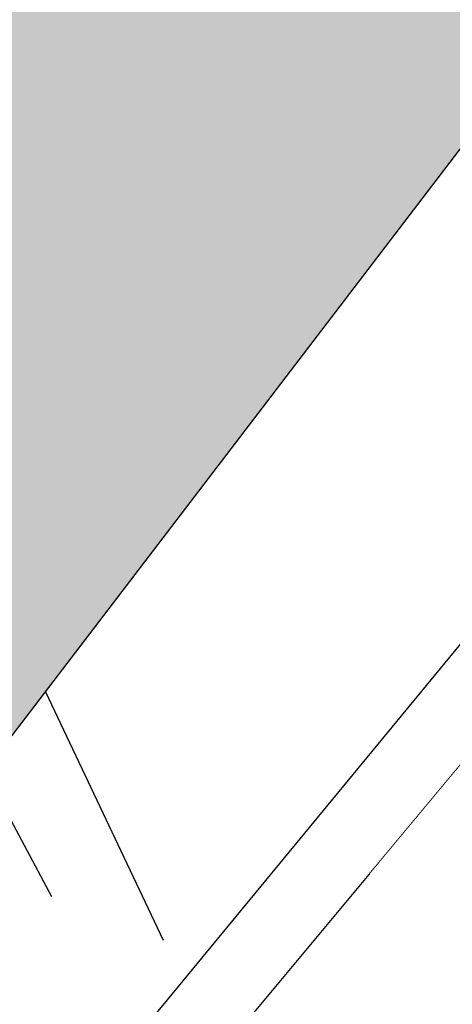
# Model space of a CAD drawing. Header units: metres. Extents: x 7419523 to 7420002, y 5501748 to 5502002.
# Tile 11 of 31: x 7419656.755 to 7419657.149, y 5501824.513 to 5501825.409. Entities that reach past the tile are written whole.
import ezdxf

# ---------------------------------------------------------------- set-up
doc = ezdxf.new("R2010")
doc.units = ezdxf.units.M
doc.header["$MEASUREMENT"] = 0
doc.set_wipeout_variables(frame=1)
doc.linetypes.add('DASHDOT2', pattern=[0.5, 0.25, -0.125, 0, -0.125])
doc.layers.get('0').update_dxf_attribs({"color": 250, "linetype": 'CONTINUOUS', "lineweight": 100})
doc.layers.add('Instalpoint Linia SN', color=1, linetype='CONTINUOUS', lineweight=30)
doc.layers.add('Obudowa', color=7, linetype='CONTINUOUS')

# ---------------------------------------------------------------- blocks, each defined once
blk = doc.blocks.new('ZKŁ_1')
h = blk.add_hatch(color=1)
h.dxf.hatch_style = 1
h.paths.add_polyline_path([(0, 0), (0, 0.37857), (-1.32202, 0.37857), (-1.32202, 0)])
at = {"color": 18, "lineweight": 30, "true_color": 0x000000}
blk.add_lwpolyline([(-1.32202, 0), (0, 0), (0, 0.37857), (-1.32202, 0.37857)], close=True, dxfattribs=at)

msp = doc.modelspace()

# ---------------------------------------------------------------- linework, layer by layer
at = {"layer": 'Instalpoint Linia SN', "color": 1, "linetype": 'DASHDOT2'}
for points in [[(7419656.77884, 5501824.7975), (7419657.52575, 5501823.22126), (7419657.52575, 5501823.22126), (7419654.25416, 5501822.49235), (7419648.39626, 5501821.21123), (7419648.54343, 5501820.53182)], [(7419654.40072, 5501821.72746), (7419654.23206, 5501822.49235), (7419657.52575, 5501823.22126), (7419657.52575, 5501823.22126), (7419656.72374, 5501824.72538)]]:
    msp.add_lwpolyline(points, dxfattribs=at)
at = {"layer": 'Obudowa', "color": 0, "lineweight": -3}
msp.add_lwpolyline([(7419658.63212, 5501826.50196), (7419662.24457, 5501823.4923), (7419660.54192, 5501821.44863), (7419656.92946, 5501824.45829)], close=True, dxfattribs=at)

# ---------------------------------------------------------------- next in the draw order: wipeouts: each hides what was drawn before it
at = {"lineweight": -3}
msp.add_wipeout([(7419657.50824, 5501824.94607), (7419657.17566, 5501824.54688), (7419657.0739, 5501824.63166), (7419657.40648, 5501825.03085)], dxfattribs=at).translate(0, 0, 0.36956).dxf.layer = 'Obudowa'

# ---------------------------------------------------------------- next in the draw order: linework, layer by layer
at = {"layer": 'Obudowa', "color": 0, "linetype": 'ByBlock'}
msp.add_line((7419656.87714, 5501824.50188), (7419658.56913, 5501826.55443), dxfattribs=at)

# ---------------------------------------------------------------- next in the draw order: block references
at = {"xscale": 1.1, "yscale": 1.1, "zscale": 1.1, "rotation": 232.6218014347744}
msp.add_blockref('ZKŁ_1', (7419656.39282, 5501824.97818), dxfattribs=at)

doc.saveas('drawing.dxf')
